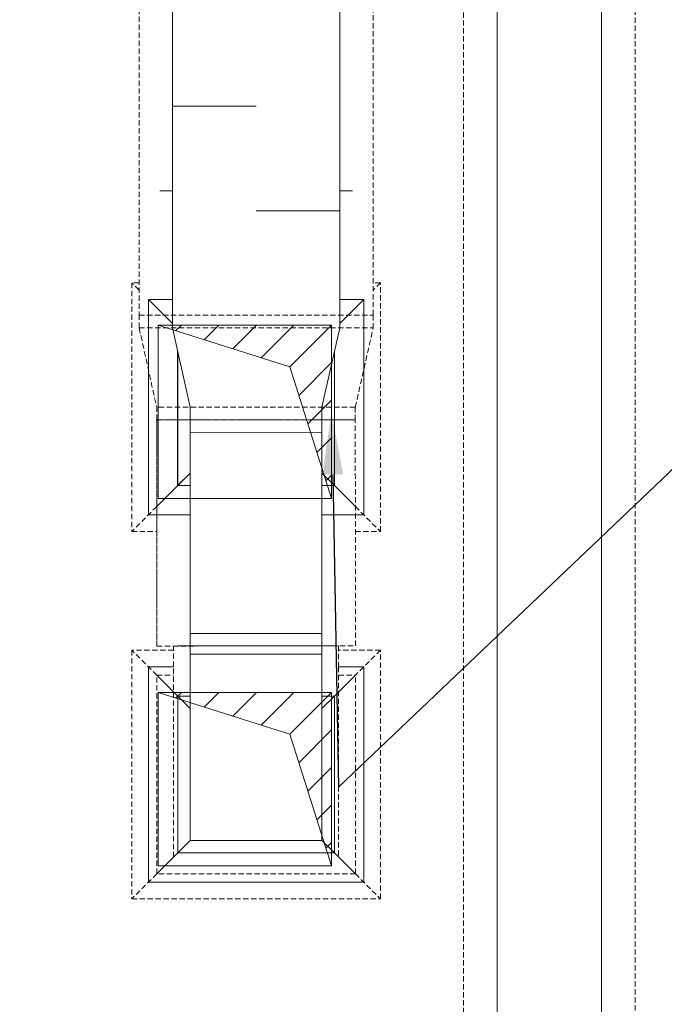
# Model space of a CAD drawing. Header units: millimetres. Extents: x -3034 to 546681, y -100001 to 133386.
# Tile 108 of 173: x 84742 to 86284, y -12990 to -10635. Entities that reach past the tile are written whole.
import ezdxf
from ezdxf import colors
from ezdxf.entities.mleader import LeaderData, LeaderLine
from ezdxf.math import Vec2, Vec3

# ---------------------------------------------------------------- set-up
doc = ezdxf.new("R2010")
doc.units = ezdxf.units.MM
doc.linetypes.add('ACAD_ISO03W100', pattern=[150, 60, -90])
doc.linetypes.add('DASHED', pattern=[19.05, 12.7, -6.35])
for name, color, linetype in [('___INST__AR_podstawy', 3, 'Continuous'), ('ELEK CIENKIE', 80, 'Continuous'), ('ELEK ODGROMÓWKA', 214, 'Continuous'), ('FLUID-C4-INS', 7, 'Continuous'), ('FLUID-ND-INS', 7, 'Continuous'), ('FLUID-WD-INS', 7, 'Continuous')]:
    doc.layers.add(name, color=color, linetype=linetype)
doc.layers.add('PT - otworowanie niżej', color=2, linetype='Continuous', lineweight=18)
doc.styles.add('ROMANS-ITALIC', font='ariali.ttf', dxfattribs={"width": 0.7, "oblique": 12})

# ---------------------------------------------------------------- blocks, each defined once
blk = doc.blocks.new('iglice')
at = {"layer": 'ELEK CIENKIE', "color": 232, "linetype": 'ACAD_ISO03W100', "ltscale": 3}
blk.add_circle((-27813.9, 9135.3), 7540, dxfattribs=at)
blk = doc.blocks.new('wentDACH')
at = {"color": 8, "linetype": 'ByBlock', "lineweight": 9}
for p, q in [((-100150.8, 33838.1, 4851.8), (-100150.8, 29494.1, 4851.8)), ((-99900.8, 29494.1, 4851.8), (-99900.8, 33838.1, 4851.8)), ((-100927.3, 32058.9, 5424), (-100927.3, 33058.9, 5424)), ((-100527.3, 32058.9, 5424), (-100527.3, 33058.9, 5424)), ((-100927, 32058.9, 5424), (-100927, 32028.9, 5424)), ((-100527, 32028.9, 5424), (-100527, 32058.9, 5424)), ((-100927, 32028.9, 5424), (-100885, 31838.9, 5424)), ((-100570, 31838.9, 5424), (-100527, 32028.9, 5424)), ((-100885, 31838.9, 5424), (-100885, 31808.9, 5424)), ((-100570, 31808.9, 5424), (-100570, 31838.9, 5424))]:
    blk.add_line(p, q, dxfattribs=at)
at = {"color": 8, "linetype": 'Continuous', "lineweight": 9}
for p, q in [((-100727.3, 32558.9, 5424), (-100927.3, 32558.9, 5424)), ((-100927.3, 32356.7, 4875), (-100957.3, 32356.7, 4875)), ((-100497.3, 32356.7, 4875), (-100527.3, 32356.7, 4875)), ((-100727.3, 32308.9, 5424), (-100527.3, 32308.9, 5424))]:
    blk.add_line(p, q, dxfattribs=at)
at = {"color": 8, "linetype": 'Continuous', "lineweight": 9, "extrusion": (1, -4.28626e-16, 2.44929e-16)}
for p, q in [((-100957, 32356.7, 4882.5), (-100927.3, 32356.7, 4882.5)), ((-100527.3, 32356.7, 4882.5), (-100497, 32356.7, 4882.5))]:
    blk.add_line(p, q, dxfattribs=at)
at = {"color": 8, "linetype": 'ByBlock', "lineweight": 9, "extrusion": (1, -4.28626e-16, 2.44929e-16)}
blk.add_line((-100527, 32326.7, 4882.5), (-100527.3, 32325.8, 4882.5), dxfattribs=at)
at = {"color": 8, "linetype": 'ByBlock', "lineweight": 9, "extrusion": (1, -3.06162e-16, -1.83697e-16)}
for p, q in [((-100927.3, 32096.7, 4075), (-100984.8, 32096.7, 4075)), ((-100984.8, 32096.7, 4075), (-100984.8, 31581.7, 4075)), ((-100927, 32038.9, 4075), (-100984.8, 32096.7, 4075)), ((-100469.8, 32096.7, 4075), (-100527.3, 32096.7, 4075)), ((-100469.8, 32096.7, 4075), (-100527, 32039.4, 4075)), ((-100469.8, 31581.7, 4075), (-100469.8, 32096.7, 4075)), ((-100569.8, 31840, 4075), (-100569.8, 31681.7, 4075)), ((-100884.8, 31681.7, 4075), (-100914.8, 31651.7, 4075)), ((-100569.8, 31681.7, 4075), (-100539.8, 31651.7, 4075)), ((-100914.8, 31651.7, 4075), (-100965, 31601.4, 4075)), ((-100539.8, 31651.7, 4075), (-100489.8, 31601.7, 4075)), ((-100984.8, 31581.7, 4075), (-100885, 31581.7, 4075)), ((-100569.8, 31581.7, 4075), (-100469.8, 31581.7, 4075))]:
    blk.add_line(p, q, dxfattribs=at)
at = {"color": 8, "linetype": 'Continuous', "lineweight": 9, "extrusion": (-1, 4.28626e-16, -6.12323e-17)}
for p, q in [((-100914.9, 31651.7, 4832.5), (-100914.9, 31974, 4832.5)), ((-100539.9, 31972, 4832.5), (-100539.9, 31651.7, 4832.5)), ((-100885, 31651.7, 4832.5), (-100914.9, 31651.7, 4832.5)), ((-100539.9, 31651.7, 4832.5), (-100569.9, 31651.7, 4832.5))]:
    blk.add_line(p, q, dxfattribs=at)
at = {"color": 8, "linetype": 'Continuous', "lineweight": 9, "extrusion": (1, -3.06162e-16, -1.83697e-16)}
for p, q in [((-100914.8, 31973.5, 4075), (-100914.8, 31651.7, 4075)), ((-100539.8, 31651.7, 4075), (-100539.8, 31972.6, 4075)), ((-100914.8, 31651.7, 4075), (-100885, 31651.7, 4075)), ((-100569.9, 31651.7, 4075), (-100539.8, 31651.7, 4075))]:
    blk.add_line(p, q, dxfattribs=at)
at = {"color": 8, "linetype": 'ByBlock', "lineweight": 9, "extrusion": (-1, 4.28626e-16, -6.12323e-17)}
for p, q in [((-100569.9, 31838.9, 4832.5), (-100569.9, 31809.1, 4832.5)), ((-100569.9, 31838.9, 4832.5), (-100569.9, 31838.9, 4832.5)), ((-100884.9, 31681.7, 4832.5), (-100914.9, 31651.7, 4832.5)), ((-100539.9, 31651.7, 4832.5), (-100569.9, 31681.7, 4832.5))]:
    blk.add_line(p, q, dxfattribs=at)
at = {"color": 8, "linetype": 'ByBlock', "lineweight": 9, "extrusion": (1, 0.000462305, -0.000462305)}
for p, q in [((-100884.8, 31267.9, 5431.5), (-100885.1, 31808.9, 5431.5)), ((-100884.7, 31267.9, 5431.5), (-100885, 31808.9, 5431.5)), ((-100570, 31809.1, 5431.5), (-100569.7, 31268.1, 5431.5))]:
    blk.add_line(p, q, dxfattribs=at)
at = {"color": 8, "linetype": 'Continuous', "lineweight": 9, "extrusion": (1, 0.000462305, -0.000462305)}
for p, q in [((-100884.9, 31778.9, 5431.5), (-100569.9, 31779.1, 5431.5)), ((-100884.7, 31297.9, 5431.5), (-100569.7, 31298.1, 5431.5))]:
    blk.add_line(p, q, dxfattribs=at)
at = {"color": 8, "linetype": 'Continuous', "lineweight": 9, "extrusion": (-1, -3.06162e-16, 1.83697e-16)}
for p, q in [((-100914.8, 31268.1, 5381.5), (-100539.8, 31268.1, 5381.5)), ((-100569.8, 31248.1, 5381.5), (-100884.8, 31248.1, 5381.5)), ((-100914.8, 31148.1, 5381.5), (-100884.8, 31148.1, 5381.5)), ((-100914.8, 30773.1, 5381.5), (-100914.8, 31148.1, 5381.5)), ((-100569.8, 31148.1, 5381.5), (-100539.8, 31148.1, 5381.5)), ((-100539.8, 31148.1, 5381.5), (-100539.8, 30773.1, 5381.5)), ((-100539.8, 30773.1, 5381.5), (-100914.8, 30773.1, 5381.5))]:
    blk.add_line(p, q, dxfattribs=at)
at = {"color": 8, "linetype": 'ByBlock', "lineweight": 9, "extrusion": (-1, -3.06162e-16, 1.83697e-16)}
for p, q in [((-100884.8, 31218.1, 5381.5), (-100884.8, 31268.1, 5381.5)), ((-100569.8, 31218.1, 5381.5), (-100569.8, 31268.1, 5381.5)), ((-100884.8, 30803.1, 5381.5), (-100884.8, 31218.1, 5381.5)), ((-100569.8, 31218.1, 5381.5), (-100569.8, 30803.1, 5381.5)), ((-100914.8, 31148.1, 5381.5), (-100884.8, 31118.1, 5381.5)), ((-100539.8, 31148.1, 5381.5), (-100569.8, 31118.1, 5381.5)), ((-100884.8, 30803.1, 5381.5), (-100914.8, 30773.1, 5381.5)), ((-100884.8, 30803.1, 5381.5), (-100569.8, 30803.1, 5381.5)), ((-100539.8, 30773.1, 5381.5), (-100569.8, 30803.1, 5381.5))]:
    blk.add_line(p, q, dxfattribs=at)
at = {"color": 8, "linetype": 'ByBlock', "lineweight": 9, "extrusion": (1, 1.83697e-16, 6.12323e-17)}
for p, q in [((-100924.8, 31218.1, 4075), (-100984.8, 31218.1, 4075)), ((-100984.8, 31218.1, 4075), (-100984.8, 30703.1, 4075)), ((-100469.8, 31218.1, 4075), (-100529.8, 31218.1, 4075)), ((-100469.8, 30703.1, 4075), (-100469.8, 31218.1, 4075)), ((-100914.8, 31148.1, 4075), (-100964.8, 31198.1, 4075)), ((-100489.8, 31198.1, 4075), (-100539.8, 31148.1, 4075)), ((-100914.8, 30773.1, 4075), (-100964.8, 30723.1, 4075)), ((-100539.8, 30773.1, 4075), (-100489.8, 30723.1, 4075)), ((-100984.8, 30703.1, 4075), (-100469.8, 30703.1, 4075))]:
    blk.add_line(p, q, dxfattribs=at)
at = {"color": 8, "linetype": 'Continuous', "lineweight": 9, "extrusion": (-1, 0, 3.06162e-16)}
for p, q in [((-100914.8, 31148.1, 4849.5), (-100914.8, 30773.1, 4849.5)), ((-100884.8, 31148.1, 4849.5), (-100914.8, 31148.1, 4849.5)), ((-100539.8, 31148.1, 4849.5), (-100569.8, 31148.1, 4849.5)), ((-100539.8, 30773.1, 4849.5), (-100539.8, 31148.1, 4849.5)), ((-100914.8, 30773.1, 4849.5), (-100539.8, 30773.1, 4849.5))]:
    blk.add_line(p, q, dxfattribs=at)
at = {"color": 8, "linetype": 'ByBlock', "lineweight": 9, "extrusion": (-1, 0, 3.06162e-16)}
for p, q in [((-100884.8, 31118.1, 4849.5), (-100914.8, 31148.1, 4849.5)), ((-100539.8, 31148.1, 4849.5), (-100569.8, 31118.1, 4849.5)), ((-100914.8, 30773.1, 4849.5), (-100884.8, 30803.1, 4849.5)), ((-100539.8, 30773.1, 4849.5), (-100569.8, 30803.1, 4849.5))]:
    blk.add_line(p, q, dxfattribs=at)
at = {"layer": 'FLUID-C4-INS', "color": 8, "linetype": 'DASHED', "lineweight": 9}
for p, q in [((-100230.8, 29494.1, 4851.8), (-100230.8, 33838.1, 4851.8)), ((-99820.8, 33838.1, 4851.8), (-99820.8, 29494.1, 4851.8))]:
    blk.add_line(p, q, dxfattribs=at)
at = {"layer": 'FLUID-ND-INS', "color": 8, "linetype": 'DASHED', "lineweight": 9, "extrusion": (1, -4.28626e-16, 2.44929e-16)}
blk.add_line((-100447, 32326.7, 4882.5), (-100447.3, 32325.8, 4882.5), dxfattribs=at)
at = {"layer": 'FLUID-ND-INS', "color": 8, "linetype": 'DASHED', "lineweight": 9, "extrusion": (1, -3.06162e-16, -1.83697e-16)}
for p, q in [((-101007.3, 32136.7, 4075), (-101024.8, 32136.7, 4075)), ((-101024.8, 32136.7, 4075), (-101024.8, 31541.7, 4075)), ((-101007.3, 32119.2, 4075), (-101024.8, 32136.7, 4075)), ((-100429.8, 32136.7, 4075), (-100447.3, 32136.7, 4075)), ((-100429.8, 32136.7, 4075), (-100447.3, 32119.2, 4075)), ((-100429.8, 31541.7, 4075), (-100429.8, 32136.7, 4075)), ((-100965, 31601.4, 4075), (-101024.8, 31541.7, 4075)), ((-100489.8, 31601.7, 4075), (-100429.8, 31541.7, 4075)), ((-101024.8, 31541.7, 4075), (-100965, 31541.7, 4075)), ((-100489.8, 31541.7, 4075), (-100429.8, 31541.7, 4075))]:
    blk.add_line(p, q, dxfattribs=at)
at = {"layer": 'FLUID-ND-INS', "color": 8, "linetype": 'DASHED', "lineweight": 9, "extrusion": (-1, 4.28626e-16, -6.12323e-17)}
for p, q in [((-100489.9, 31839.4, 4832.5), (-100489.9, 31838.9, 4832.5)), ((-100489.9, 31821.7, 4832.5), (-100489.9, 31809.1, 4832.5))]:
    blk.add_line(p, q, dxfattribs=at)
at = {"layer": 'FLUID-WD-INS', "color": 8, "linetype": 'DASHED', "lineweight": 9}
for p, q in [((-101007.3, 33058.9, 5424), (-101007.3, 32058.9, 5424)), ((-100447.3, 32058.9, 5424), (-100447.3, 33058.9, 5424)), ((-101007.3, 32058.9, 5424), (-100447.3, 32058.9, 5424)), ((-101007, 32058.9, 5424), (-100447, 32058.9, 5424)), ((-101007, 32028.9, 5424), (-101007, 32058.9, 5424)), ((-100447, 32058.9, 5424), (-100447, 32028.9, 5424)), ((-101007, 32028.9, 5424), (-100965, 31838.9, 5424)), ((-101007, 32028.9, 5424), (-100447, 32028.9, 5424)), ((-100490, 31838.9, 5424), (-100447, 32028.9, 5424)), ((-100965, 31808.9, 5424), (-100965, 31838.9, 5424)), ((-100490, 31838.9, 5424), (-100965, 31838.9, 5424)), ((-100490, 31838.9, 5424), (-100490, 31808.9, 5424)), ((-100965, 31808.9, 5424), (-100490, 31808.9, 5424))]:
    blk.add_line(p, q, dxfattribs=at)
at = {"layer": 'FLUID-WD-INS', "color": 8, "linetype": 'DASHED', "lineweight": 9, "extrusion": (1, 0.000462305, -0.000462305)}
for p, q in [((-100964.9, 31267.9, 5431.5), (-100965.1, 31808.9, 5431.5)), ((-100489.9, 31809.1, 5431.5), (-100964.9, 31808.9, 5431.5)), ((-100964.9, 31808.9, 5431.5), (-100964.7, 31267.9, 5431.5)), ((-100489.7, 31268.1, 5431.5), (-100489.9, 31809.1, 5431.5)), ((-100964.9, 31267.9, 5431.5), (-100964.7, 31267.9, 5431.5)), ((-100964.7, 31267.9, 5431.5), (-100489.7, 31268.1, 5431.5))]:
    blk.add_line(p, q, dxfattribs=at)
at = {"layer": 'FLUID-WD-INS', "color": 8, "linetype": 'DASHED', "lineweight": 9, "extrusion": (1, 1.83697e-16, 6.12323e-17)}
for p, q in [((-100924.8, 31258.1, 4075), (-101024.8, 31258.1, 4075)), ((-101024.8, 31258.1, 4075), (-101024.8, 30663.1, 4075)), ((-100964.8, 31198.1, 4075), (-101024.8, 31258.1, 4075)), ((-100429.8, 31258.1, 4075), (-100529.8, 31258.1, 4075)), ((-100429.8, 31258.1, 4075), (-100489.8, 31198.1, 4075)), ((-100429.8, 30663.1, 4075), (-100429.8, 31258.1, 4075)), ((-100964.8, 30723.1, 4075), (-101024.8, 30663.1, 4075)), ((-100489.8, 30723.1, 4075), (-100429.8, 30663.1, 4075)), ((-101024.8, 30663.1, 4075), (-100429.8, 30663.1, 4075))]:
    blk.add_line(p, q, dxfattribs=at)
at = {"layer": 'FLUID-WD-INS', "color": 8, "linetype": 'DASHED', "lineweight": 9, "extrusion": (-1, -3.06162e-16, 1.83697e-16)}
for p, q in [((-100924.8, 31218.1, 5381.5), (-100924.8, 31268.1, 5381.5)), ((-100529.8, 31268.1, 5381.5), (-100529.8, 31218.1, 5381.5)), ((-100924.8, 30763.1, 5381.5), (-100924.8, 31218.1, 5381.5)), ((-100529.8, 31218.1, 5381.5), (-100529.8, 30763.1, 5381.5))]:
    blk.add_line(p, q, dxfattribs=at)
at = {"layer": 'FLUID-WD-INS', "color": 8, "linetype": 'DASHED', "lineweight": 9, "extrusion": (-1, 0, 3.06162e-16)}
for p, q in [((-100964.8, 31198.1, 4849.5), (-100924.8, 31198.1, 4849.5)), ((-100964.8, 30723.1, 4849.5), (-100964.8, 31198.1, 4849.5)), ((-100529.8, 31198.1, 4849.5), (-100489.8, 31198.1, 4849.5)), ((-100489.8, 30723.1, 4849.5), (-100489.8, 31198.1, 4849.5)), ((-100489.8, 30723.1, 4849.5), (-100964.8, 30723.1, 4849.5))]:
    blk.add_line(p, q, dxfattribs=at)

msp = doc.modelspace()

# ---------------------------------------------------------------- hatches: boundary and pattern name
at = {"layer": 'PT - otworowanie niżej'}
h = msp.add_hatch(dxfattribs=at)
h.set_pattern_fill('ANSI31', color=256, scale=20)
h.set_pattern_definition([(45, (85072.78, -11780.33), (-44.901, 44.901), [])])
h.paths.add_polyline_path([(85487.779, -11365.33), (85487.779, -11780.33), (85387.779, -11465.33), (85072.779, -11365.33)])
h = msp.add_hatch(dxfattribs=at)
h.set_pattern_fill('ANSI31', color=256, scale=20)
h.set_pattern_definition([(45, (85072.78, -12658.893), (-44.901, 44.901), [])])
h.paths.add_polyline_path([(85487.779, -12243.893), (85487.779, -12658.893), (85387.779, -12343.893), (85072.779, -12243.893)])

# ---------------------------------------------------------------- linework, layer by layer
for points in [[(85072.779, -11780.33), (85487.779, -11780.33), (85487.779, -11365.33), (85072.779, -11365.33)], [(85487.779, -11365.33), (85487.779, -11780.33), (85387.779, -11465.33), (85072.779, -11365.33)], [(85072.779, -12658.893), (85487.779, -12658.893), (85487.779, -12243.893), (85072.779, -12243.893)], [(85487.779, -12243.893), (85487.779, -12658.893), (85387.779, -12343.893), (85072.779, -12243.893)]]:
    msp.add_lwpolyline(points, close=True, dxfattribs=at)

# ---------------------------------------------------------------- block references
at = {"layer": '___INST__AR_podstawy', "color": 210, "lineweight": 40}
msp.add_blockref('wentDACH', (186034.592, -43400.942), dxfattribs=at)
at = {"layer": 'ELEK ODGROMÓWKA'}
msp.add_blockref('iglice', (111335.99, -24243.943), dxfattribs=at)

# ---------------------------------------------------------------- leaders
at = {"layer": 'PT - otworowanie niżej'}
ml = msp.add_multileader_mtext('Standard', dxfattribs=at)
ml.set_content('2 szt. o. p. 42X42', color=256, style='ROMANS-ITALIC')
ml.set_leader_properties()
ml.build(insert=Vec2(0, 0))
ml.multileader.update_dxf_attribs({"has_text_frame": 1, "text_right_attachment_type": 5, "text_top_attachment_type": 0, "text_bottom_attachment_type": 0, "dogleg_length": 20, "arrow_head_size": 150})
ctx = ml.context
ctx.base_point, ctx.char_height, ctx.arrow_head_size, ctx.landing_gap_size, ctx.plane_origin = Vec3(86528.257, -11686.977), 120, 150, 50, Vec3(85983.414, -13658.353)
ctx.right_attachment, ctx.text_align_type = 5, 2
notes = []
notes.append((ctx, [(1, (1, 1, 0), (86328.257, -11686.977), (1, 0), 200, [(1, [(85487.779, -11572.83), (85504.818, -12470.311)], 256, [])])]))
ctx.mtext.insert, ctx.mtext.alignment, ctx.mtext.line_spacing_factor, ctx.mtext.flow_direction = Vec3(87510.965, -11610.319), 3, 0.8, 5
for ctx, leaders in notes:
    for number, flags, end, landing, length, lines in leaders:
        leader = LeaderData()
        leader.index, (leader.has_last_leader_line, leader.has_dogleg_vector, leader.attachment_direction) = number, flags
        leader.last_leader_point, leader.dogleg_vector, leader.dogleg_length = Vec3(end), Vec3(landing), length
        for number, points, colour, breaks in lines:
            line = LeaderLine()
            line.index, line.vertices, line.color, line.breaks = number, Vec3.list(points), colors.encode_raw_color(colour), breaks
            leader.lines.append(line)
        ctx.leaders.append(leader)

doc.saveas('drawing.dxf')
